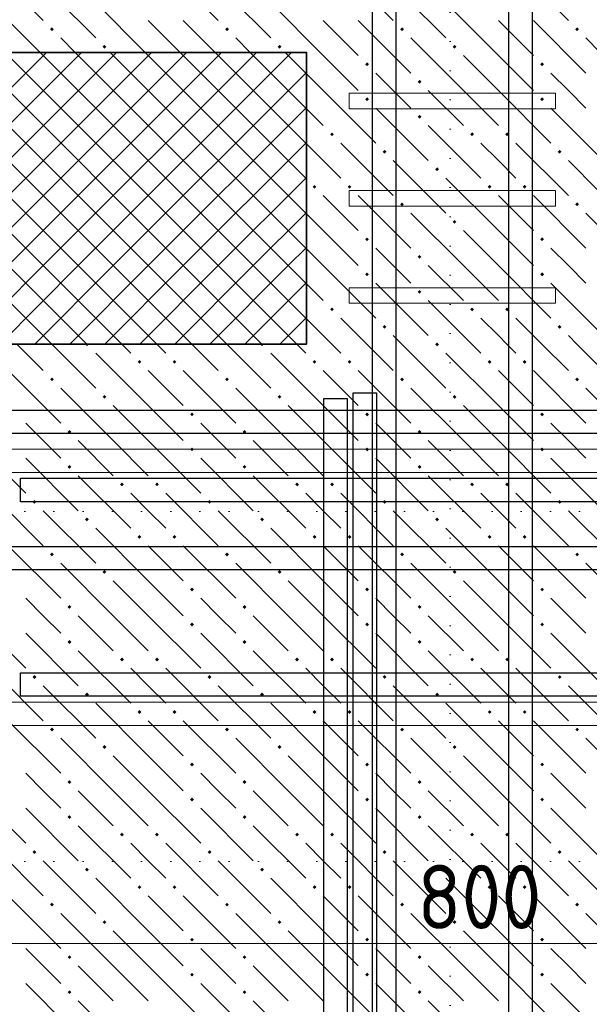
# Model space of a CAD drawing. Header units: millimetres. Extents: x 0 to 42000, y 0 to 29700.
# Tile 19 of 64: x 9939 to 11891, y 16452 to 19826. Entities that reach past the tile are written whole.
import ezdxf

# ---------------------------------------------------------------- set-up
doc = ezdxf.new("R2010")
doc.units = ezdxf.units.MM
doc.linetypes.add('______9', pattern=[100, 0, -100])
for name, color, linetype, lineweight in [('Standard', 7, 'Continuous', 25), ('ЖБ Перекрытие верхний уровень', 7, 'Continuous', 18), ('Обрамление П-обр. равн.', 7, 'Continuous', 25), ('Размерная линия_ общее', 7, 'Continuous', 13), ('Ребро вкладыша арматура S1', 7, 'Continuous', 25), ('Ребро вкладыша арматура поперечная AW', 52, 'Continuous', 25), ('Фоновоя арматура Х1', 7, 'Continuous', 25)]:
    doc.layers.add(name, color=color, linetype=linetype, lineweight=lineweight)
doc.layers.add('Утеплитель перекрытие', color=7, linetype='Continuous', true_color=0xa0a0a0)
doc.styles.add('ISOCPEUR', font='txt')

msp = doc.modelspace()

# ---------------------------------------------------------------- hatches: boundary and pattern name
at = {"layer": 'ЖБ Перекрытие верхний уровень', "linetype": 'Continuous', "lineweight": 18, "transparency": 33554687}
for points in [[(10042.8, 19793.5), (10049.3, 19800), (10055.8, 19793.5), (10049.3, 19787)], [(10642.8, 19793.5), (10649.3, 19800), (10655.8, 19793.5), (10649.3, 19787)], [(11242.8, 19793.5), (11249.3, 19800), (11255.8, 19793.5), (11249.3, 19787)], [(11842.8, 19793.5), (11849.3, 19800), (11855.8, 19793.5), (11849.3, 19787)], [(10222.8, 19733.5), (10229.3, 19740), (10235.8, 19733.5), (10229.3, 19727)], [(10822.8, 19733.5), (10829.3, 19740), (10835.8, 19733.5), (10829.3, 19727)], [(11422.8, 19733.5), (11429.3, 19740), (11435.8, 19733.5), (11429.3, 19727)], [(11122.8, 19673.5), (11129.3, 19680), (11135.8, 19673.5), (11129.3, 19667)], [(11722.8, 19673.5), (11729.3, 19680), (11735.8, 19673.5), (11729.3, 19667)], [(11302.8, 19613.5), (11309.3, 19620), (11315.8, 19613.5), (11309.3, 19607)], [(11122.8, 19553.5), (11129.3, 19560), (11135.8, 19553.5), (11129.3, 19547)], [(11722.8, 19553.5), (11729.3, 19560), (11735.8, 19553.5), (11729.3, 19547)], [(11302.8, 19493.5), (11309.3, 19500), (11315.8, 19493.5), (11309.3, 19487)], [(11002.8, 19433.5), (11009.3, 19440), (11015.8, 19433.5), (11009.3, 19427)], [(11482.8, 19433.5), (11489.3, 19440), (11495.8, 19433.5), (11489.3, 19427)], [(11602.8, 19433.5), (11609.3, 19440), (11615.8, 19433.5), (11609.3, 19427)], [(11182.8, 19373.5), (11189.3, 19380), (11195.8, 19373.5), (11189.3, 19367)], [(11782.8, 19373.5), (11789.3, 19380), (11795.8, 19373.5), (11789.3, 19367)], [(11362.8, 19313.5), (11369.3, 19320), (11375.8, 19313.5), (11369.3, 19307)], [(10942.8, 19253.5), (10949.3, 19260), (10955.8, 19253.5), (10949.3, 19247)], [(11062.8, 19253.5), (11069.3, 19260), (11075.8, 19253.5), (11069.3, 19247)], [(11542.8, 19253.5), (11549.3, 19260), (11555.8, 19253.5), (11549.3, 19247)], [(11662.8, 19253.5), (11669.3, 19260), (11675.8, 19253.5), (11669.3, 19247)], [(11242.8, 19193.5), (11249.3, 19200), (11255.8, 19193.5), (11249.3, 19187)], [(11842.8, 19193.5), (11849.3, 19200), (11855.8, 19193.5), (11849.3, 19187)], [(11422.8, 19133.5), (11429.3, 19140), (11435.8, 19133.5), (11429.3, 19127)], [(11122.8, 19073.5), (11129.3, 19080), (11135.8, 19073.5), (11129.3, 19067)], [(11722.8, 19073.5), (11729.3, 19080), (11735.8, 19073.5), (11729.3, 19067)], [(11302.8, 19013.5), (11309.3, 19020), (11315.8, 19013.5), (11309.3, 19007)], [(11122.8, 18953.5), (11129.3, 18960), (11135.8, 18953.5), (11129.3, 18947)], [(11722.8, 18953.5), (11729.3, 18960), (11735.8, 18953.5), (11729.3, 18947)], [(11302.8, 18893.5), (11309.3, 18900), (11315.8, 18893.5), (11309.3, 18887)], [(11002.8, 18833.5), (11009.3, 18840), (11015.8, 18833.5), (11009.3, 18827)], [(11482.8, 18833.5), (11489.3, 18840), (11495.8, 18833.5), (11489.3, 18827)], [(11602.8, 18833.5), (11609.3, 18840), (11615.8, 18833.5), (11609.3, 18827)], [(11182.8, 18773.5), (11189.3, 18780), (11195.8, 18773.5), (11189.3, 18767)], [(11782.8, 18773.5), (11789.3, 18780), (11795.8, 18773.5), (11789.3, 18767)], [(10163.7, 18714.3), (10175, 18714.3), (10175.8, 18713.5), (10169.3, 18707), (10162.8, 18713.5)], [(10763.7, 18714.3), (10775, 18714.3), (10775.8, 18713.5), (10769.3, 18707), (10762.8, 18713.5)], [(10342.8, 18653.5), (10349.3, 18660), (10355.8, 18653.5), (10349.3, 18647)], [(10462.8, 18653.5), (10469.3, 18660), (10475.8, 18653.5), (10469.3, 18647)], [(10942.8, 18653.5), (10949.3, 18660), (10955.8, 18653.5), (10949.3, 18647)], [(11062.8, 18653.5), (11069.3, 18660), (11075.8, 18653.5), (11069.3, 18647)], [(11542.8, 18653.5), (11549.3, 18660), (11555.8, 18653.5), (11549.3, 18647)], [(11662.8, 18653.5), (11669.3, 18660), (11675.8, 18653.5), (11669.3, 18647)], [(10042.8, 18593.5), (10049.3, 18600), (10055.8, 18593.5), (10049.3, 18587)], [(10642.8, 18593.5), (10649.3, 18600), (10655.8, 18593.5), (10649.3, 18587)], [(11242.8, 18593.5), (11249.3, 18600), (11255.8, 18593.5), (11249.3, 18587)], [(11842.8, 18593.5), (11849.3, 18600), (11855.8, 18593.5), (11849.3, 18587)], [(10222.8, 18533.5), (10229.3, 18540), (10235.8, 18533.5), (10229.3, 18527)], [(10822.8, 18533.5), (10829.3, 18540), (10835.8, 18533.5), (10829.3, 18527)], [(11422.8, 18533.5), (11429.3, 18540), (11435.8, 18533.5), (11429.3, 18527)], [(10522.8, 18473.5), (10529.3, 18480), (10535.8, 18473.5), (10529.3, 18467)], [(11122.8, 18473.5), (11129.3, 18480), (11135.8, 18473.5), (11129.3, 18467)], [(11722.8, 18473.5), (11729.3, 18480), (11735.8, 18473.5), (11729.3, 18467)], [(10102.8, 18413.5), (10109.3, 18420), (10115.8, 18413.5), (10109.3, 18407)], [(10702.8, 18413.5), (10709.3, 18420), (10715.8, 18413.5), (10709.3, 18407)], [(11302.8, 18413.5), (11309.3, 18420), (11315.8, 18413.5), (11309.3, 18407)], [(10522.8, 18353.5), (10529.3, 18360), (10535.8, 18353.5), (10529.3, 18347)], [(11122.8, 18353.5), (11129.3, 18360), (11135.8, 18353.5), (11129.3, 18347)], [(11722.8, 18353.5), (11729.3, 18360), (11735.8, 18353.5), (11729.3, 18347)], [(10102.8, 18293.5), (10109.3, 18300), (10115.8, 18293.5), (10109.3, 18287)], [(10702.8, 18293.5), (10709.3, 18300), (10715.8, 18293.5), (10709.3, 18287)], [(11302.8, 18293.5), (11309.3, 18300), (11315.8, 18293.5), (11309.3, 18287)], [(10282.8, 18233.5), (10289.3, 18240), (10295.8, 18233.5), (10289.3, 18227)], [(10402.8, 18233.5), (10409.3, 18240), (10415.8, 18233.5), (10409.3, 18227)], [(10882.8, 18233.5), (10889.3, 18240), (10895.8, 18233.5), (10889.3, 18227)], [(11002.8, 18233.5), (11009.3, 18240), (11015.8, 18233.5), (11009.3, 18227)], [(11482.8, 18233.5), (11489.3, 18240), (11495.8, 18233.5), (11489.3, 18227)], [(11602.8, 18233.5), (11609.3, 18240), (11615.8, 18233.5), (11609.3, 18227)], [(9982.8, 18173.5), (9989.3, 18180), (9995.8, 18173.5), (9989.3, 18167)], [(10582.8, 18173.5), (10589.3, 18180), (10595.8, 18173.5), (10589.3, 18167)], [(11182.8, 18173.5), (11189.3, 18180), (11195.8, 18173.5), (11189.3, 18167)], [(11782.8, 18173.5), (11789.3, 18180), (11795.8, 18173.5), (11789.3, 18167)], [(10162.8, 18113.5), (10169.3, 18120), (10175.8, 18113.5), (10169.3, 18107)], [(10762.8, 18113.5), (10769.3, 18120), (10775.8, 18113.5), (10769.3, 18107)], [(11362.8, 18113.5), (11369.3, 18120), (11375.8, 18113.5), (11369.3, 18107)], [(10342.8, 18053.5), (10349.3, 18060), (10355.8, 18053.5), (10349.3, 18047)], [(10462.8, 18053.5), (10469.3, 18060), (10475.8, 18053.5), (10469.3, 18047)], [(10942.8, 18053.5), (10949.3, 18060), (10955.8, 18053.5), (10949.3, 18047)], [(11062.8, 18053.5), (11069.3, 18060), (11075.8, 18053.5), (11069.3, 18047)], [(11542.8, 18053.5), (11549.3, 18060), (11555.8, 18053.5), (11549.3, 18047)], [(11662.8, 18053.5), (11669.3, 18060), (11675.8, 18053.5), (11669.3, 18047)], [(10042.8, 17993.5), (10049.3, 18000), (10055.8, 17993.5), (10049.3, 17987)], [(10642.8, 17993.5), (10649.3, 18000), (10655.8, 17993.5), (10649.3, 17987)], [(11242.8, 17993.5), (11249.3, 18000), (11255.8, 17993.5), (11249.3, 17987)], [(11842.8, 17993.5), (11849.3, 18000), (11855.8, 17993.5), (11849.3, 17987)], [(10222.8, 17933.5), (10229.3, 17940), (10235.8, 17933.5), (10229.3, 17927)], [(10822.8, 17933.5), (10829.3, 17940), (10835.8, 17933.5), (10829.3, 17927)], [(11422.8, 17933.5), (11429.3, 17940), (11435.8, 17933.5), (11429.3, 17927)], [(10522.8, 17873.5), (10529.3, 17880), (10535.8, 17873.5), (10529.3, 17867)], [(11122.8, 17873.5), (11129.3, 17880), (11135.8, 17873.5), (11129.3, 17867)], [(11722.8, 17873.5), (11729.3, 17880), (11735.8, 17873.5), (11729.3, 17867)], [(10102.8, 17813.5), (10109.3, 17820), (10115.8, 17813.5), (10109.3, 17807)], [(10702.8, 17813.5), (10709.3, 17820), (10715.8, 17813.5), (10709.3, 17807)], [(11302.8, 17813.5), (11309.3, 17820), (11315.8, 17813.5), (11309.3, 17807)], [(10522.8, 17753.5), (10529.3, 17760), (10535.8, 17753.5), (10529.3, 17747)], [(11122.8, 17753.5), (11129.3, 17760), (11135.8, 17753.5), (11129.3, 17747)], [(11722.8, 17753.5), (11729.3, 17760), (11735.8, 17753.5), (11729.3, 17747)], [(10102.8, 17693.5), (10109.3, 17700), (10115.8, 17693.5), (10109.3, 17687)], [(10702.8, 17693.5), (10709.3, 17700), (10715.8, 17693.5), (10709.3, 17687)], [(11302.8, 17693.5), (11309.3, 17700), (11315.8, 17693.5), (11309.3, 17687)], [(10282.8, 17633.5), (10289.3, 17640), (10295.8, 17633.5), (10289.3, 17627)], [(10402.8, 17633.5), (10409.3, 17640), (10415.8, 17633.5), (10409.3, 17627)], [(10882.8, 17633.5), (10889.3, 17640), (10895.8, 17633.5), (10889.3, 17627)], [(11002.8, 17633.5), (11009.3, 17640), (11015.8, 17633.5), (11009.3, 17627)], [(11482.8, 17633.5), (11489.3, 17640), (11495.8, 17633.5), (11489.3, 17627)], [(11602.8, 17633.5), (11609.3, 17640), (11615.8, 17633.5), (11609.3, 17627)], [(9982.8, 17573.5), (9989.3, 17580), (9995.8, 17573.5), (9989.3, 17567)], [(10582.8, 17573.5), (10589.3, 17580), (10595.8, 17573.5), (10589.3, 17567)], [(11182.8, 17573.5), (11189.3, 17580), (11195.8, 17573.5), (11189.3, 17567)], [(11782.8, 17573.5), (11789.3, 17580), (11795.8, 17573.5), (11789.3, 17567)], [(10162.8, 17513.5), (10169.3, 17520), (10175.8, 17513.5), (10169.3, 17507)], [(10762.8, 17513.5), (10769.3, 17520), (10775.8, 17513.5), (10769.3, 17507)], [(11362.8, 17513.5), (11369.3, 17520), (11375.8, 17513.5), (11369.3, 17507)], [(10342.8, 17453.5), (10349.3, 17460), (10355.8, 17453.5), (10349.3, 17447)], [(10462.8, 17453.5), (10469.3, 17460), (10475.8, 17453.5), (10469.3, 17447)], [(10942.8, 17453.5), (10949.3, 17460), (10955.8, 17453.5), (10949.3, 17447)], [(11062.8, 17453.5), (11069.3, 17460), (11075.8, 17453.5), (11069.3, 17447)], [(11542.8, 17453.5), (11549.3, 17460), (11555.8, 17453.5), (11549.3, 17447)], [(11662.8, 17453.5), (11669.3, 17460), (11675.8, 17453.5), (11669.3, 17447)], [(10042.8, 17393.5), (10049.3, 17400), (10055.8, 17393.5), (10049.3, 17387)], [(10642.8, 17393.5), (10649.3, 17400), (10655.8, 17393.5), (10649.3, 17387)], [(11242.8, 17393.5), (11249.3, 17400), (11255.8, 17393.5), (11249.3, 17387)], [(11842.8, 17393.5), (11849.3, 17400), (11855.8, 17393.5), (11849.3, 17387)], [(10222.8, 17333.5), (10229.3, 17340), (10235.8, 17333.5), (10229.3, 17327)], [(10822.8, 17333.5), (10829.3, 17340), (10835.8, 17333.5), (10829.3, 17327)], [(11422.8, 17333.5), (11429.3, 17340), (11435.8, 17333.5), (11429.3, 17327)], [(10522.8, 17273.5), (10529.3, 17280), (10535.8, 17273.5), (10529.3, 17267)], [(11122.8, 17273.5), (11129.3, 17280), (11135.8, 17273.5), (11129.3, 17267)], [(11722.8, 17273.5), (11729.3, 17280), (11735.8, 17273.5), (11729.3, 17267)], [(10102.8, 17213.5), (10109.3, 17220), (10115.8, 17213.5), (10109.3, 17207)], [(10702.8, 17213.5), (10709.3, 17220), (10715.8, 17213.5), (10709.3, 17207)], [(11302.8, 17213.5), (11309.3, 17220), (11315.8, 17213.5), (11309.3, 17207)], [(10522.8, 17153.5), (10529.3, 17160), (10535.8, 17153.5), (10529.3, 17147)], [(11122.8, 17153.5), (11129.3, 17160), (11135.8, 17153.5), (11129.3, 17147)], [(11722.8, 17153.5), (11729.3, 17160), (11735.8, 17153.5), (11729.3, 17147)], [(10102.8, 17093.5), (10109.3, 17100), (10115.8, 17093.5), (10109.3, 17087)], [(10702.8, 17093.5), (10709.3, 17100), (10715.8, 17093.5), (10709.3, 17087)], [(11302.8, 17093.5), (11309.3, 17100), (11315.8, 17093.5), (11309.3, 17087)], [(10282.8, 17033.5), (10289.3, 17040), (10295.8, 17033.5), (10289.3, 17027)], [(10402.8, 17033.5), (10409.3, 17040), (10415.8, 17033.5), (10409.3, 17027)], [(10882.8, 17033.5), (10889.3, 17040), (10895.8, 17033.5), (10889.3, 17027)], [(11002.8, 17033.5), (11009.3, 17040), (11015.8, 17033.5), (11009.3, 17027)], [(11482.8, 17033.5), (11489.3, 17040), (11495.8, 17033.5), (11489.3, 17027)], [(11602.8, 17033.5), (11609.3, 17040), (11615.8, 17033.5), (11609.3, 17027)], [(9982.8, 16973.5), (9989.3, 16980), (9995.8, 16973.5), (9989.3, 16967)], [(10582.8, 16973.5), (10589.3, 16980), (10595.8, 16973.5), (10589.3, 16967)], [(11182.8, 16973.5), (11189.3, 16980), (11195.8, 16973.5), (11189.3, 16967)], [(11782.8, 16973.5), (11789.3, 16980), (11795.8, 16973.5), (11789.3, 16967)], [(10162.8, 16913.5), (10169.3, 16920), (10175.8, 16913.5), (10169.3, 16907)], [(10762.8, 16913.5), (10769.3, 16920), (10775.8, 16913.5), (10769.3, 16907)], [(11362.8, 16913.5), (11369.3, 16920), (11375.8, 16913.5), (11369.3, 16907)], [(10342.8, 16853.5), (10349.3, 16860), (10355.8, 16853.5), (10349.3, 16847)], [(10462.8, 16853.5), (10469.3, 16860), (10475.8, 16853.5), (10469.3, 16847)], [(10942.8, 16853.5), (10949.3, 16860), (10955.8, 16853.5), (10949.3, 16847)], [(11062.8, 16853.5), (11069.3, 16860), (11075.8, 16853.5), (11069.3, 16847)], [(11542.8, 16853.5), (11549.3, 16860), (11555.8, 16853.5), (11549.3, 16847)], [(11662.8, 16853.5), (11669.3, 16860), (11675.8, 16853.5), (11669.3, 16847)], [(10042.8, 16793.5), (10049.3, 16800), (10055.8, 16793.5), (10049.3, 16787)], [(10642.8, 16793.5), (10649.3, 16800), (10655.8, 16793.5), (10649.3, 16787)], [(11242.8, 16793.5), (11249.3, 16800), (11255.8, 16793.5), (11249.3, 16787)], [(11842.8, 16793.5), (11849.3, 16800), (11855.8, 16793.5), (11849.3, 16787)], [(10222.8, 16733.5), (10229.3, 16740), (10235.8, 16733.5), (10229.3, 16727)], [(10822.8, 16733.5), (10829.3, 16740), (10835.8, 16733.5), (10829.3, 16727)], [(11422.8, 16733.5), (11429.3, 16740), (11435.8, 16733.5), (11429.3, 16727)], [(10522.8, 16673.5), (10529.3, 16680), (10535.8, 16673.5), (10529.3, 16667)], [(11122.8, 16673.5), (11129.3, 16680), (11135.8, 16673.5), (11129.3, 16667)], [(11722.8, 16673.5), (11729.3, 16680), (11735.8, 16673.5), (11729.3, 16667)], [(10102.8, 16613.5), (10109.3, 16620), (10115.8, 16613.5), (10109.3, 16607)], [(10702.8, 16613.5), (10709.3, 16620), (10715.8, 16613.5), (10709.3, 16607)], [(11302.8, 16613.5), (11309.3, 16620), (11315.8, 16613.5), (11309.3, 16607)], [(10522.8, 16553.5), (10529.3, 16560), (10535.8, 16553.5), (10529.3, 16547)], [(11122.8, 16553.5), (11129.3, 16560), (11135.8, 16553.5), (11129.3, 16547)], [(11722.8, 16553.5), (11729.3, 16560), (11735.8, 16553.5), (11729.3, 16547)], [(10102.8, 16493.5), (10109.3, 16500), (10115.8, 16493.5), (10109.3, 16487)], [(10702.8, 16493.5), (10709.3, 16500), (10715.8, 16493.5), (10709.3, 16487)], [(11302.8, 16493.5), (11309.3, 16500), (11315.8, 16493.5), (11309.3, 16487)]]:
    msp.add_hatch(color=7, dxfattribs=at).paths.add_polyline_path(points, flags=16)
h = msp.add_hatch(color=7, dxfattribs=at)
h.paths.add_polyline_path([(11363.7, 18714.3), (11375, 18714.3), (11369.3, 18720)])
h.paths.add_polyline_path([(11363.7, 18714.3), (11375, 18714.3), (11375.8, 18713.5), (11369.3, 18707), (11362.8, 18713.5)], flags=16)

# ---------------------------------------------------------------- linework, layer by layer
at = {"layer": 'Standard', "color": 7, "linetype": '______9', "lineweight": 13, "transparency": 33554687}
for p, q in [((11413.6, 26558), (11413.6, 13152.5)), ((22368.4, 18141), (9029.5, 18141)), ((22368.4, 16941), (9029.5, 16941))]:
    msp.add_line(p, q, dxfattribs=at)
at = {"layer": 'Standard', "color": 7, "linetype": 'Continuous', "lineweight": 35, "transparency": 33554687}
msp.add_lwpolyline([(7654.9, 19714.3), (10921.6, 19714.3), (10921.6, 18714.3), (7654.9, 18714.3), (7654.9, 19714.3)], dxfattribs=at)
at = {"layer": 'ЖБ Перекрытие верхний уровень', "color": 9, "linetype": 'Continuous', "lineweight": 18, "true_color": 0xc7c7c7, "transparency": 33554687}
for p, q in [((9839.3, 20003.5), (10019.3, 19823.5)), ((10439.3, 20003.5), (10619.3, 19823.5)), ((11039.3, 20003.5), (11219.3, 19823.5)), ((11639.3, 20003.5), (11819.3, 19823.5)), ((10019.3, 19943.5), (10199.3, 19763.5)), ((10619.3, 19943.5), (10799.3, 19763.5)), ((11219.3, 19943.5), (11399.3, 19763.5)), ((10368.5, 19714.3), (10199.3, 19883.5)), ((10979.3, 19703.5), (10799.3, 19883.5)), ((11579.3, 19703.5), (11399.3, 19883.5)), ((9899.3, 19823.5), (10008.5, 19714.3)), ((10379.3, 19823.5), (10488.5, 19714.3)), ((10499.3, 19823.5), (10608.5, 19714.3)), ((10979.3, 19823.5), (11099.3, 19703.5)), ((11099.3, 19823.5), (11279.3, 19643.5)), ((11579.3, 19823.5), (11699.3, 19703.5)), ((11699.3, 19823.5), (11879.3, 19643.5)), ((10128.5, 19714.3), (10079.3, 19763.5)), ((10728.5, 19714.3), (10679.3, 19763.5)), ((11459.3, 19583.5), (11279.3, 19763.5)), ((11928.5, 19714.3), (11879.3, 19763.5)), ((10979.3, 19703.5), (11099.3, 19583.5)), ((11459.3, 19703.5), (11579.3, 19583.5)), ((11579.3, 19703.5), (11699.3, 19583.5)), ((10921.6, 19641.2), (10979.3, 19583.5)), ((11219.3, 19583.5), (11159.3, 19643.5)), ((11819.3, 19583.5), (11759.3, 19643.5)), ((10979.3, 19583.5), (11159.3, 19403.5)), ((11279.3, 19523.5), (11219.3, 19583.5)), ((11339.3, 19583.5), (11459.3, 19463.5)), ((11459.3, 19583.5), (11579.3, 19463.5)), ((11579.3, 19583.5), (11759.3, 19403.5)), ((11879.3, 19523.5), (11819.3, 19583.5)), ((10921.6, 19521.2), (10979.3, 19463.5)), ((11159.3, 19523.5), (11339.3, 19343.5)), ((11759.3, 19523.5), (11921.6, 19361.2)), ((11339.3, 19463.5), (11519.3, 19283.5)), ((11039.3, 19403.5), (11219.3, 19223.5)), ((11579.3, 19343.5), (11519.3, 19403.5)), ((11639.3, 19403.5), (11819.3, 19223.5)), ((10979.3, 19343.5), (10921.6, 19401.2)), ((11039.3, 19283.5), (10979.3, 19343.5)), ((11219.3, 19343.5), (11399.3, 19163.5)), ((11639.3, 19283.5), (11579.3, 19343.5)), ((11819.3, 19343.5), (11921.6, 19241.2)), ((11579.3, 19103.5), (11399.3, 19283.5)), ((10979.3, 19223.5), (11099.3, 19103.5)), ((11099.3, 19223.5), (11279.3, 19043.5)), ((11579.3, 19223.5), (11699.3, 19103.5)), ((11699.3, 19223.5), (11879.3, 19043.5)), ((10979.3, 19103.5), (10921.6, 19161.2)), ((11459.3, 18983.5), (11279.3, 19163.5)), ((11921.6, 19121.2), (11879.3, 19163.5)), ((10979.3, 19103.5), (11099.3, 18983.5)), ((11459.3, 19103.5), (11579.3, 18983.5)), ((11579.3, 19103.5), (11699.3, 18983.5)), ((10921.6, 19041.2), (10979.3, 18983.5)), ((11219.3, 18983.5), (11159.3, 19043.5)), ((11819.3, 18983.5), (11759.3, 19043.5)), ((10979.3, 18983.5), (11159.3, 18803.5)), ((11279.3, 18923.5), (11219.3, 18983.5)), ((11339.3, 18983.5), (11459.3, 18863.5)), ((11459.3, 18983.5), (11579.3, 18863.5)), ((11579.3, 18983.5), (11759.3, 18803.5)), ((11879.3, 18923.5), (11819.3, 18983.5)), ((10921.6, 18921.2), (10979.3, 18863.5)), ((11159.3, 18923.5), (11339.3, 18743.5)), ((11759.3, 18923.5), (11921.6, 18761.2)), ((10979.3, 18743.5), (10921.6, 18801.2)), ((11579.3, 18743.5), (11519.3, 18803.5)), ((10379.3, 18503.5), (10199.3, 18683.5)), ((10979.3, 18503.5), (10799.3, 18683.5)), ((11579.3, 18503.5), (11399.3, 18683.5)), ((9899.3, 18623.5), (10079.3, 18443.5)), ((10379.3, 18623.5), (10499.3, 18503.5)), ((10499.3, 18623.5), (10679.3, 18443.5)), ((10979.3, 18623.5), (11099.3, 18503.5)), ((11099.3, 18623.5), (11279.3, 18443.5)), ((11579.3, 18623.5), (11699.3, 18503.5)), ((11699.3, 18623.5), (11879.3, 18443.5)), ((10259.3, 18383.5), (10079.3, 18563.5)), ((10859.3, 18383.5), (10679.3, 18563.5)), ((11459.3, 18383.5), (11279.3, 18563.5)), ((12059.3, 18383.5), (11879.3, 18563.5)), ((10259.3, 18503.5), (10379.3, 18383.5)), ((10379.3, 18503.5), (10499.3, 18383.5)), ((10859.3, 18503.5), (10979.3, 18383.5)), ((10979.3, 18503.5), (11099.3, 18383.5)), ((11459.3, 18503.5), (11579.3, 18383.5)), ((11579.3, 18503.5), (11699.3, 18383.5)), ((10019.3, 18383.5), (9959.3, 18443.5)), ((10619.3, 18383.5), (10559.3, 18443.5)), ((11219.3, 18383.5), (11159.3, 18443.5)), ((11819.3, 18383.5), (11759.3, 18443.5)), ((9779.3, 18383.5), (9959.3, 18203.5)), ((10079.3, 18323.5), (10019.3, 18383.5)), ((10139.3, 18383.5), (10259.3, 18263.5)), ((10259.3, 18383.5), (10379.3, 18263.5)), ((10379.3, 18383.5), (10559.3, 18203.5)), ((10679.3, 18323.5), (10619.3, 18383.5)), ((10739.3, 18383.5), (10859.3, 18263.5)), ((10859.3, 18383.5), (10979.3, 18263.5)), ((10979.3, 18383.5), (11159.3, 18203.5)), ((11279.3, 18323.5), (11219.3, 18383.5)), ((11339.3, 18383.5), (11459.3, 18263.5)), ((11459.3, 18383.5), (11579.3, 18263.5)), ((11579.3, 18383.5), (11759.3, 18203.5)), ((11879.3, 18323.5), (11819.3, 18383.5)), ((9959.3, 18323.5), (10139.3, 18143.5)), ((10559.3, 18323.5), (10739.3, 18143.5)), ((11159.3, 18323.5), (11339.3, 18143.5)), ((11759.3, 18323.5), (11939.3, 18143.5)), ((10139.3, 18263.5), (10319.3, 18083.5)), ((10739.3, 18263.5), (10919.3, 18083.5)), ((11339.3, 18263.5), (11519.3, 18083.5)), ((9839.3, 18203.5), (10019.3, 18023.5)), ((10379.3, 18143.5), (10319.3, 18203.5)), ((10439.3, 18203.5), (10619.3, 18023.5)), ((10979.3, 18143.5), (10919.3, 18203.5)), ((11039.3, 18203.5), (11219.3, 18023.5)), ((11579.3, 18143.5), (11519.3, 18203.5)), ((11639.3, 18203.5), (11819.3, 18023.5)), ((10019.3, 18143.5), (10199.3, 17963.5)), ((10439.3, 18083.5), (10379.3, 18143.5)), ((10619.3, 18143.5), (10799.3, 17963.5)), ((11039.3, 18083.5), (10979.3, 18143.5)), ((11219.3, 18143.5), (11399.3, 17963.5)), ((11639.3, 18083.5), (11579.3, 18143.5)), ((11819.3, 18143.5), (11999.3, 17963.5)), ((10379.3, 17903.5), (10199.3, 18083.5)), ((10979.3, 17903.5), (10799.3, 18083.5)), ((11579.3, 17903.5), (11399.3, 18083.5)), ((9899.3, 18023.5), (10079.3, 17843.5)), ((10379.3, 18023.5), (10499.3, 17903.5)), ((10499.3, 18023.5), (10679.3, 17843.5)), ((10979.3, 18023.5), (11099.3, 17903.5)), ((11099.3, 18023.5), (11279.3, 17843.5)), ((11579.3, 18023.5), (11699.3, 17903.5)), ((11699.3, 18023.5), (11879.3, 17843.5)), ((10259.3, 17783.5), (10079.3, 17963.5)), ((10859.3, 17783.5), (10679.3, 17963.5)), ((11459.3, 17783.5), (11279.3, 17963.5)), ((12059.3, 17783.5), (11879.3, 17963.5)), ((10259.3, 17903.5), (10379.3, 17783.5)), ((10379.3, 17903.5), (10499.3, 17783.5)), ((10859.3, 17903.5), (10979.3, 17783.5)), ((10979.3, 17903.5), (11099.3, 17783.5)), ((11459.3, 17903.5), (11579.3, 17783.5)), ((11579.3, 17903.5), (11699.3, 17783.5)), ((10019.3, 17783.5), (9959.3, 17843.5)), ((10619.3, 17783.5), (10559.3, 17843.5)), ((11219.3, 17783.5), (11159.3, 17843.5)), ((11819.3, 17783.5), (11759.3, 17843.5)), ((9779.3, 17783.5), (9959.3, 17603.5)), ((10079.3, 17723.5), (10019.3, 17783.5)), ((10139.3, 17783.5), (10259.3, 17663.5)), ((10259.3, 17783.5), (10379.3, 17663.5)), ((10379.3, 17783.5), (10559.3, 17603.5)), ((10679.3, 17723.5), (10619.3, 17783.5)), ((10739.3, 17783.5), (10859.3, 17663.5)), ((10859.3, 17783.5), (10979.3, 17663.5)), ((10979.3, 17783.5), (11159.3, 17603.5)), ((11279.3, 17723.5), (11219.3, 17783.5)), ((11339.3, 17783.5), (11459.3, 17663.5)), ((11459.3, 17783.5), (11579.3, 17663.5)), ((11579.3, 17783.5), (11759.3, 17603.5)), ((11879.3, 17723.5), (11819.3, 17783.5)), ((9959.3, 17723.5), (10139.3, 17543.5)), ((10559.3, 17723.5), (10739.3, 17543.5)), ((11159.3, 17723.5), (11339.3, 17543.5)), ((11759.3, 17723.5), (11939.3, 17543.5)), ((10139.3, 17663.5), (10319.3, 17483.5)), ((10739.3, 17663.5), (10919.3, 17483.5)), ((11339.3, 17663.5), (11519.3, 17483.5)), ((9839.3, 17603.5), (10019.3, 17423.5)), ((10379.3, 17543.5), (10319.3, 17603.5)), ((10439.3, 17603.5), (10619.3, 17423.5)), ((10979.3, 17543.5), (10919.3, 17603.5)), ((11039.3, 17603.5), (11219.3, 17423.5)), ((11579.3, 17543.5), (11519.3, 17603.5)), ((11639.3, 17603.5), (11819.3, 17423.5)), ((10019.3, 17543.5), (10199.3, 17363.5)), ((10439.3, 17483.5), (10379.3, 17543.5)), ((10619.3, 17543.5), (10799.3, 17363.5)), ((11039.3, 17483.5), (10979.3, 17543.5)), ((11219.3, 17543.5), (11399.3, 17363.5)), ((11639.3, 17483.5), (11579.3, 17543.5)), ((11819.3, 17543.5), (11999.3, 17363.5)), ((10379.3, 17303.5), (10199.3, 17483.5)), ((10979.3, 17303.5), (10799.3, 17483.5)), ((11579.3, 17303.5), (11399.3, 17483.5)), ((9899.3, 17423.5), (10079.3, 17243.5)), ((10379.3, 17423.5), (10499.3, 17303.5)), ((10499.3, 17423.5), (10679.3, 17243.5)), ((10979.3, 17423.5), (11099.3, 17303.5)), ((11099.3, 17423.5), (11279.3, 17243.5)), ((11579.3, 17423.5), (11699.3, 17303.5)), ((11699.3, 17423.5), (11879.3, 17243.5)), ((10259.3, 17183.5), (10079.3, 17363.5)), ((10859.3, 17183.5), (10679.3, 17363.5)), ((11459.3, 17183.5), (11279.3, 17363.5)), ((12059.3, 17183.5), (11879.3, 17363.5)), ((10259.3, 17303.5), (10379.3, 17183.5)), ((10379.3, 17303.5), (10499.3, 17183.5)), ((10859.3, 17303.5), (10979.3, 17183.5)), ((10979.3, 17303.5), (11099.3, 17183.5)), ((11459.3, 17303.5), (11579.3, 17183.5)), ((11579.3, 17303.5), (11699.3, 17183.5)), ((10019.3, 17183.5), (9959.3, 17243.5)), ((10619.3, 17183.5), (10559.3, 17243.5)), ((11219.3, 17183.5), (11159.3, 17243.5)), ((11819.3, 17183.5), (11759.3, 17243.5)), ((9779.3, 17183.5), (9959.3, 17003.5)), ((10079.3, 17123.5), (10019.3, 17183.5)), ((10139.3, 17183.5), (10259.3, 17063.5)), ((10259.3, 17183.5), (10379.3, 17063.5)), ((10379.3, 17183.5), (10559.3, 17003.5)), ((10679.3, 17123.5), (10619.3, 17183.5)), ((10739.3, 17183.5), (10859.3, 17063.5)), ((10859.3, 17183.5), (10979.3, 17063.5)), ((10979.3, 17183.5), (11159.3, 17003.5)), ((11279.3, 17123.5), (11219.3, 17183.5)), ((11339.3, 17183.5), (11459.3, 17063.5)), ((11459.3, 17183.5), (11579.3, 17063.5)), ((11579.3, 17183.5), (11759.3, 17003.5)), ((11879.3, 17123.5), (11819.3, 17183.5)), ((9959.3, 17123.5), (10139.3, 16943.5)), ((10559.3, 17123.5), (10739.3, 16943.5)), ((11159.3, 17123.5), (11339.3, 16943.5)), ((11759.3, 17123.5), (11939.3, 16943.5)), ((10139.3, 17063.5), (10319.3, 16883.5)), ((10739.3, 17063.5), (10919.3, 16883.5)), ((11339.3, 17063.5), (11519.3, 16883.5)), ((9839.3, 17003.5), (10019.3, 16823.5)), ((10379.3, 16943.5), (10319.3, 17003.5)), ((10439.3, 17003.5), (10619.3, 16823.5)), ((10979.3, 16943.5), (10919.3, 17003.5)), ((11039.3, 17003.5), (11219.3, 16823.5)), ((11579.3, 16943.5), (11519.3, 17003.5)), ((11639.3, 17003.5), (11819.3, 16823.5)), ((10019.3, 16943.5), (10199.3, 16763.5)), ((10439.3, 16883.5), (10379.3, 16943.5)), ((10619.3, 16943.5), (10799.3, 16763.5)), ((11039.3, 16883.5), (10979.3, 16943.5)), ((11219.3, 16943.5), (11399.3, 16763.5)), ((11639.3, 16883.5), (11579.3, 16943.5)), ((11819.3, 16943.5), (11999.3, 16763.5)), ((10379.3, 16703.5), (10199.3, 16883.5)), ((10979.3, 16703.5), (10799.3, 16883.5)), ((11579.3, 16703.5), (11399.3, 16883.5)), ((9899.3, 16823.5), (10079.3, 16643.5)), ((10379.3, 16823.5), (10499.3, 16703.5)), ((10499.3, 16823.5), (10679.3, 16643.5)), ((10979.3, 16823.5), (11099.3, 16703.5)), ((11099.3, 16823.5), (11279.3, 16643.5)), ((11579.3, 16823.5), (11699.3, 16703.5)), ((11699.3, 16823.5), (11879.3, 16643.5)), ((10259.3, 16583.5), (10079.3, 16763.5)), ((10859.3, 16583.5), (10679.3, 16763.5)), ((11459.3, 16583.5), (11279.3, 16763.5)), ((12059.3, 16583.5), (11879.3, 16763.5)), ((10259.3, 16703.5), (10379.3, 16583.5)), ((10379.3, 16703.5), (10499.3, 16583.5)), ((10859.3, 16703.5), (10979.3, 16583.5)), ((10979.3, 16703.5), (11099.3, 16583.5)), ((11459.3, 16703.5), (11579.3, 16583.5)), ((11579.3, 16703.5), (11699.3, 16583.5)), ((10019.3, 16583.5), (9959.3, 16643.5)), ((10619.3, 16583.5), (10559.3, 16643.5)), ((11219.3, 16583.5), (11159.3, 16643.5)), ((11819.3, 16583.5), (11759.3, 16643.5)), ((10079.3, 16523.5), (10019.3, 16583.5)), ((10139.3, 16583.5), (10259.3, 16463.5)), ((10259.3, 16583.5), (10379.3, 16463.5)), ((10379.3, 16583.5), (10559.3, 16403.5)), ((10679.3, 16523.5), (10619.3, 16583.5)), ((10739.3, 16583.5), (10859.3, 16463.5)), ((10859.3, 16583.5), (10979.3, 16463.5)), ((10979.3, 16583.5), (11159.3, 16403.5)), ((11279.3, 16523.5), (11219.3, 16583.5)), ((11339.3, 16583.5), (11459.3, 16463.5)), ((11459.3, 16583.5), (11579.3, 16463.5)), ((11579.3, 16583.5), (11759.3, 16403.5)), ((11879.3, 16523.5), (11819.3, 16583.5)), ((9959.3, 16523.5), (10139.3, 16343.5)), ((10559.3, 16523.5), (10739.3, 16343.5)), ((11159.3, 16523.5), (11339.3, 16343.5)), ((11759.3, 16523.5), (11939.3, 16343.5)), ((10139.3, 16463.5), (10319.3, 16283.5)), ((10739.3, 16463.5), (10919.3, 16283.5)), ((11339.3, 16463.5), (11519.3, 16283.5))]:
    msp.add_line(p, q, dxfattribs=at)
for points in [[(11339.3, 18863.5), (11488.5, 18714.3), (11488.5, 18714.3), (11519.3, 18683.5)], [(11039.3, 18803.5), (11128.5, 18714.3), (11128.5, 18714.3), (11219.3, 18623.5)], [(11639.3, 18803.5), (11728.5, 18714.3), (11728.5, 18714.3), (11819.3, 18623.5)], [(11039.3, 18683.5), (11008.5, 18714.3), (11008.5, 18714.3), (10979.3, 18743.5)], [(11219.3, 18743.5), (11248.5, 18714.3), (11248.5, 18714.3), (11399.3, 18563.5)], [(11639.3, 18683.5), (11608.5, 18714.3), (11608.5, 18714.3), (11579.3, 18743.5)], [(11819.3, 18743.5), (11848.5, 18714.3), (11848.5, 18714.3), (11999.3, 18563.5)], [(9928.5, 18714.3), (9928.5, 18714.3), (10019.3, 18623.5)], [(10048.5, 18714.3), (10048.5, 18714.3), (10199.3, 18563.5)], [(10288.5, 18714.3), (10288.5, 18714.3), (10319.3, 18683.5)], [(10439.3, 18683.5), (10408.5, 18714.3), (10408.5, 18714.3)], [(10528.5, 18714.3), (10528.5, 18714.3), (10619.3, 18623.5)], [(10648.5, 18714.3), (10648.5, 18714.3), (10799.3, 18563.5)], [(10888.5, 18714.3), (10888.5, 18714.3), (10919.3, 18683.5)]]:
    msp.add_lwpolyline(points, dxfattribs=at)
at = {"layer": 'Обрамление П-обр. равн.', "color": 38, "linetype": 'Continuous', "lineweight": 25, "true_color": 0x5f1e0f, "transparency": 33554687}
for points in [[(10981.6, 13214.3), (10981.6, 18527.7), (11061.6, 18527.7), (11061.6, 13214.3), (10981.6, 13214.3)], [(11161.6, 18547.7), (11161.6, 14467.7), (11081.6, 14467.7), (11081.6, 18547.7), (11161.6, 18547.7)], [(14021.6, 18174.3), (9941.6, 18174.3), (9941.6, 18254.4), (14021.6, 18254.4), (14021.6, 18174.3)], [(14021.6, 17507.7), (9941.6, 17507.7), (9941.6, 17587.7), (14021.6, 17587.7), (14021.6, 17507.7)]]:
    msp.add_lwpolyline(points, dxfattribs=at)
at = {"layer": 'Размерная линия_ общее', "color": 251, "linetype": 'Continuous', "lineweight": 13, "true_color": 0x656565, "transparency": 33554687}
msp.add_line((8854.9, 16659.9), (14188.2, 16659.9), dxfattribs=at)
at = {"layer": 'Ребро вкладыша арматура S1', "color": 7, "linetype": 'Continuous', "lineweight": 25, "transparency": 33554687}
for points in [[(11148.2, 13381), (11148.2, 26381), (11228.2, 26381), (11228.2, 13381), (11148.2, 13381)], [(11148.2, 13381), (11148.2, 26381), (11228.2, 26381), (11228.2, 13381), (11148.2, 13381)], [(11614.9, 13381), (11614.9, 26381), (11694.9, 26381), (11694.9, 13381), (11614.9, 13381)], [(11614.9, 13381), (11614.9, 26381), (11694.9, 26381), (11694.9, 13381), (11614.9, 13381)], [(8854.9, 18487.7), (21854.9, 18487.7), (21854.9, 18407.7), (8854.9, 18407.7), (8854.9, 18487.7)], [(8854.9, 18487.7), (21854.9, 18487.7), (21854.9, 18407.7), (8854.9, 18407.7), (8854.9, 18487.7)], [(8854.9, 18021), (21854.9, 18021), (21854.9, 17941), (8854.9, 17941), (8854.9, 18021)], [(8854.9, 18021), (21854.9, 18021), (21854.9, 17941), (8854.9, 17941), (8854.9, 18021)]]:
    msp.add_lwpolyline(points, dxfattribs=at)
at = {"layer": 'Ребро вкладыша арматура поперечная AW', "color": 19, "linetype": 'Continuous', "lineweight": 18, "true_color": 0x5a2814, "transparency": 33554687}
for points in [[(11068.2, 19574.3), (11774.9, 19574.3), (11774.9, 19521), (11068.2, 19521), (11068.2, 19574.3)], [(11068.2, 19241), (11774.9, 19241), (11774.9, 19187.7), (11068.2, 19187.7), (11068.2, 19241)], [(11068.2, 18907.7), (11774.9, 18907.7), (11774.9, 18854.4), (11068.2, 18854.4), (11068.2, 18907.7)]]:
    msp.add_lwpolyline(points, dxfattribs=at)
at = {"layer": 'Утеплитель перекрытие', "color": 252, "linetype": 'Continuous', "lineweight": 18, "true_color": 0x8f8f8f, "transparency": 33554687}
for p, q in [((9779.3, 19463.5), (10030.2, 19714.3)), ((9779.3, 19343.5), (10150.2, 19714.3)), ((9779.3, 19223.5), (10270.2, 19714.3)), ((9779.3, 19103.5), (10390.2, 19714.3)), ((9779.3, 18983.5), (10510.2, 19714.3)), ((9888.5, 19714.3), (10619.3, 18983.5)), ((9899.3, 18983.5), (10630.2, 19714.3)), ((10008.5, 19714.3), (10739.3, 18983.5)), ((10019.3, 18983.5), (10750.2, 19714.3)), ((10128.5, 19714.3), (10859.3, 18983.5)), ((10139.3, 18983.5), (10870.2, 19714.3)), ((10248.5, 19714.3), (10921.6, 19041.2)), ((10368.5, 19714.3), (10921.6, 19161.2)), ((10488.5, 19714.3), (10921.6, 19281.2)), ((10608.5, 19714.3), (10921.6, 19401.2)), ((10728.5, 19714.3), (10921.6, 19521.2)), ((10848.5, 19714.3), (10921.6, 19641.2)), ((9779.3, 19703.5), (10499.3, 18983.5)), ((10259.3, 18983.5), (10921.6, 19645.7)), ((9779.3, 19583.5), (10379.3, 18983.5)), ((10379.3, 18983.5), (10921.6, 19525.7)), ((9779.3, 19463.5), (10259.3, 18983.5)), ((10499.3, 18983.5), (10921.6, 19405.7)), ((9779.3, 19343.5), (10139.3, 18983.5)), ((10619.3, 18983.5), (10921.6, 19285.7)), ((9779.3, 19223.5), (10019.3, 18983.5)), ((10739.3, 18983.5), (10921.6, 19165.7)), ((10859.3, 18983.5), (10921.6, 19045.7)), ((9779.3, 18743.5), (10019.3, 18983.5)), ((9779.3, 18983.5), (10048.5, 18714.3)), ((9870.2, 18714.3), (10139.3, 18983.5)), ((9899.3, 18983.5), (10168.5, 18714.3)), ((9990.2, 18714.3), (10259.3, 18983.5)), ((10019.3, 18983.5), (10288.5, 18714.3)), ((10110.2, 18714.3), (10379.3, 18983.5)), ((10139.3, 18983.5), (10408.5, 18714.3)), ((10230.2, 18714.3), (10499.3, 18983.5)), ((10259.3, 18983.5), (10528.5, 18714.3)), ((10350.2, 18714.3), (10619.3, 18983.5)), ((10379.3, 18983.5), (10648.5, 18714.3)), ((10470.2, 18714.3), (10739.3, 18983.5)), ((10499.3, 18983.5), (10768.5, 18714.3)), ((10590.2, 18714.3), (10859.3, 18983.5)), ((10619.3, 18983.5), (10888.5, 18714.3)), ((10739.3, 18983.5), (10921.6, 18801.2)), ((10859.3, 18983.5), (10921.6, 18921.2)), ((10710.2, 18714.3), (10921.6, 18925.7)), ((10830.2, 18714.3), (10921.6, 18805.7))]:
    msp.add_line(p, q, dxfattribs=at)
at = {"layer": 'Фоновоя арматура Х1', "color": 251, "linetype": 'Continuous', "lineweight": 18, "true_color": 0x656565, "transparency": 33554687}
for points in [[(14021.6, 18274.3), (5081.6, 18274.3), (5081.6, 18354.4), (14021.6, 18354.4), (14021.6, 18274.3)], [(14021.6, 18274.3), (5081.6, 18274.3), (5081.6, 18354.4), (14021.6, 18354.4), (14021.6, 18274.3)], [(14021.6, 17407.7), (5081.6, 17407.7), (5081.6, 17487.7), (14021.6, 17487.7), (14021.6, 17407.7)], [(14021.6, 17407.7), (5081.6, 17407.7), (5081.6, 17487.7), (14021.6, 17487.7), (14021.6, 17407.7)]]:
    msp.add_lwpolyline(points, dxfattribs=at)

# ---------------------------------------------------------------- texts
at = {"layer": 'Размерная линия_ общее', "color": 251, "linetype": 'Continuous', "lineweight": 25, "true_color": 0x656565, "transparency": 33554687, "insert": (11301.6, 16709.9), "char_height": 220, "width": 561.988, "attachment_point": 7, "style": 'ISOCPEUR'}
msp.add_mtext('\\W0.91;800', dxfattribs=at)

doc.saveas('drawing.dxf')
